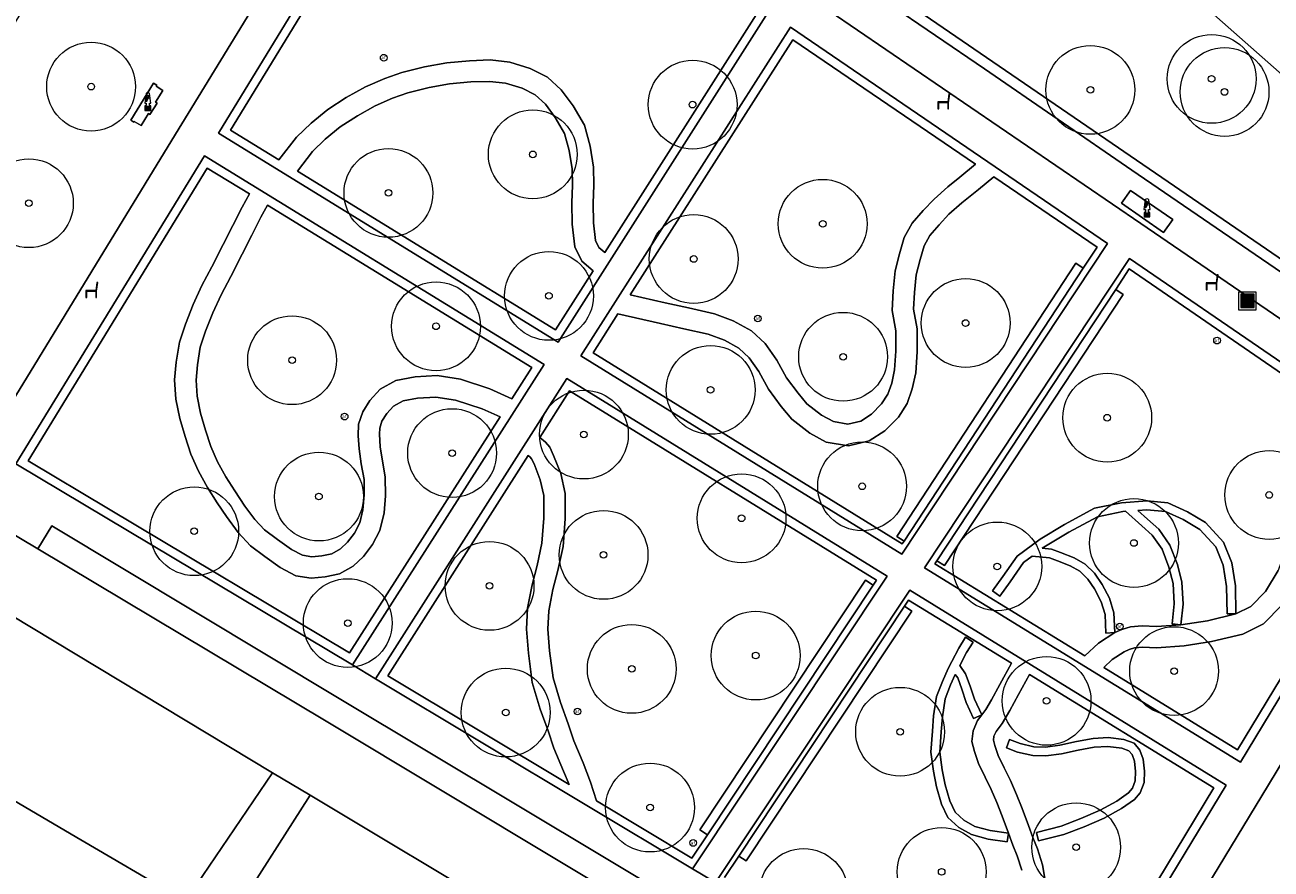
# Model space of a CAD drawing. Header units: metres. Extents: x 187482 to 189800, y 333582 to 335019.
# Tile 243 of 256: x 188946 to 189016, y 334550 to 334597. Entities that reach past the tile are written whole.
import ezdxf
from ezdxf.enums import TextEntityAlignment as Align

# ---------------------------------------------------------------- set-up
doc = ezdxf.new("R2010")
doc.units = ezdxf.units.M
doc.layers.get('0').update_dxf_attribs({"color": 252, "lineweight": 18})
for name, color, linetype, lineweight in [('B-WE-GR-BEPLANTING_CULTUUR_BOSPLANTSOEN-GV', 252, 'Continuous', 18), ('B-WE-GR-BEPLANTING_CULTUUR_HEESTERS-GV', 252, 'Continuous', 18), ('B-WE-GR-BEPLANTING_CULTUUR_ROOS-GV', 252, 'Continuous', 18), ('B-WE-GR-BEPLANTING_CULTUUR_VASTE PLANTENVAK-GV', 252, 'Continuous', 18), ('B-WE-GR-BOOM-S', 252, 'Continuous', 18), ('B-WE-GR-HAAG-G', 252, 'GR-HAAG1-SO', 18), ('B-WE-GW-TALUD_KRUIN-G', 252, 'Continuous', 18), ('B-WE-IE-HERDENKINGSMONUMENT-S', 252, 'Continuous', 18), ('B-WE-IE-MEUBILAIR-S', 252, 'Continuous', 18), ('B-WE-IE-MEUBILAIR_WEGMEUBILAIR-S', 252, 'Continuous', 18), ('B-WE-IE-MEUBILAIR_WEGMEUBILAIR_AFVALBAK-S', 252, 'Continuous', 18), ('B-WE-IE-TERREINAFSCHEIDING_KUNSTMATIG_HEKWERK-G', 252, 'IE-TERREINAFSCHEIDING_KUNSTMATIG-SO', 18), ('B-WE-IE-TERREINAFSCHEIDING_KUNSTMATIG_MUUR-G', 252, 'IE-TERREINAFSCHEIDING_KUNSTMATIG-SO', 18), ('B-WE-IE-TERREINAFSCHEIDING_KUNSTMATIG_MUUR-GV', 252, 'Continuous', 18), ('B-WE-OG-TERREIN_BEGROEID-GV', 252, 'Continuous', 18), ('B-WE-OG-TERREIN_OEVER-GV', 252, 'Continuous', 18), ('B-WE-OG-WEG-GV', 252, 'Continuous', 18), ('B-WE-VH-GESLOTENVERHARDING_ASFALT-GV', 252, 'Continuous', 18), ('B-WE-VH-HALFVERHARDING_GRAVEL-GV', 252, 'Continuous', 18), ('B-WE-VH-OPENVERHARDING_BETONELEMENT-GV', 252, 'Continuous', 18), ('B-WE-VH-OPENVERHARDING_SIERBESTRATING-GV', 252, 'Continuous', 18), ('B-WE-VH-OPENVERHARDING_STRAATBAKSTEEN-GV', 252, 'Continuous', 18)]:
    doc.layers.add(name, color=color, linetype=linetype, lineweight=lineweight)
doc.styles.add('NLCS-ISO', font='NLCS-ISO.ttf')
doc.linetypes.add('GR-HAAG1-SO', pattern='A,6,[176,NLCS.SHX,S=0.125,R=0,X=0,Y=0],-2', length=8)
doc.linetypes.add('IE-TERREINAFSCHEIDING_KUNSTMATIG-SO', pattern='A,4,[82,NLCS.SHX,S=0.75,R=90,X=0,Y=0],4,-2', length=10)

# ---------------------------------------------------------------- blocks, each defined once
blk = doc.blocks.new('SIE-WEG_AFVALBAK-SO')
h = blk.add_hatch(color=256)
h.dxf.hatch_style = 1
h.paths.add_polyline_path([(-1.5, -1.5), (1.5, -1.5), (1.5, 1.5), (-1.5, 1.5)])
for points in [[(-2, -2), (2, -2), (2, 2), (-2, 2)], [(-1.5, -1.5), (1.5, -1.5), (1.5, 1.5), (-1.5, 1.5)]]:
    blk.add_lwpolyline(points, close=True)
blk = doc.blocks.new('SIE-MEUBILAIR_PAAL_AFSLUITPAAL-SO')
blk.add_circle((0, 0), 0.75)
at = {"style": 'NLCS-ISO'}
blk.add_text('af', height=0.75, dxfattribs=at).set_placement((0, 0.05), align=Align.MIDDLE_CENTER)
blk = doc.blocks.new('SIE-WEG_ZITBANK-SO')
at = {"color": 0, "linetype": 'ByBlock', "lineweight": 18}
blk.add_lwpolyline([(-0.91, -1.63), (-0.91, -0.2), (1.09, -0.2), (1.09, -1.63), (1.29, -1.63), (1.29, -0.21), (1.54, 1.78), (1.33, 1.78), (1.11, 0), (-1.11, 0), (-1.11, -1.63)], close=True, dxfattribs=at)
blk = doc.blocks.new('SIE-HERDENKINGSMONUMENT-SO')
for p, q in [((-0.34, -0.46), (0.33, -0.46)), ((-0.34, -0.58), (0.22, -0.58)), ((-0.34, -0.72), (0.31, -0.72)), ((-0.34, -0.84), (0.37, -0.84))]:
    blk.add_line(p, q)
for points in [[(0.39, 2.65, 0.261282), (0, 2.87, 0.261282), (-0.39, 2.65), (-0.7, 0.44), (-0.35, 0.44), (-0.35, -0.03), (-0.67, -0.18), (-0.67, -1.18), (0, -1.18), (0.67, -1.18), (0.67, -0.18), (0.35, -0.03), (0.35, 0.44), (0.7, 0.44)], [(0, 2.22), (-0.12, 2.13, 0.506874), (-0.13, 1.78, -0.088901), (-0.09, 1.75, -0.290904), (-0.09, 1.72, -0.160204), (-0.13, 1.68, -0.186725), (-0.18, 1.68, -0.307903), (-0.27, 1.82, -0.219717), (-0.25, 2.07, -0.115145), (-0.16, 2.17), (-0.18, 2.13), (-0.1, 2.18)], [(-0.09, 2.02), (-0.09, 2.03), (-0.09, 2.06), (-0.03, 2.1), (0.07, 2.16, -0.401268), (0.31, 2.11, -0.30754), (0.31, 2.08, -0.52959), (0.29, 2.08, 0.196508), (0.14, 2.14, 0.143294), (0.02, 2.11, 0.110337), (-0.05, 2.04, -0.092857), (-0.07, 2.02, -0.32743)], [(0.39, 2.06), (0.34, 2.06), (0.31, 2.05, 0.295857), (0.19, 1.88, -0.100217), (0.18, 1.86, 0.04658), (0.15, 1.78, -0.148312), (0.12, 1.73, -0.029319), (0.04, 1.67, 0.67171), (0.05, 1.63, 0.108339), (0.07, 1.63, 0.085642), (0.08, 1.63, 0.19392), (0.18, 1.77, -0.085966), (0.21, 1.86, 0.050198), (0.24, 1.91, -0.197871), (0.34, 2.02, 0.127107)]]:
    blk.add_lwpolyline(points, format="xyb", close=True)
for points in [[(-0.35, 1.04), (-0.26, 1.28), (-0.21, 1.41), (-0.2, 1.42), (-0.25, 1.43), (-0.31, 1.43), (-0.35, 1.46), (-0.35, 1.49), (-0.23, 1.57), (-0.18, 1.57), (-0.16, 1.56), (-0.13, 1.57), (-0.09, 1.57), (-0.07, 1.57), (-0.05, 1.57), (0.02, 1.58), (0.06, 1.56), (0.08, 1.56), (0.13, 1.55), (0.13, 1.52), (0.08, 1.47), (0.02, 1.45), (-0.06, 1.3), (-0.15, 1.15), (-0.19, 1.11), (-0.22, 1.05), (-0.26, 0.91), (-0.29, 0.86), (-0.32, 0.82), (-0.35, 0.8), (-0.37, 0.8), (-0.41, 0.85), (-0.39, 0.92), (-0.37, 0.98)], [(-0.44, -0.33), (-0.44, -0.95), (0, -0.95), (0.44, -0.95), (0.44, -0.33)]]:
    blk.add_lwpolyline(points, close=True)
blk.add_circle((0.15, 2.1), 0.0212)
blk = doc.blocks.new('SGR-BOOM_GBKN-SO')
at = {"color": 0, "linetype": 'ByBlock', "lineweight": 18}
for radius in [2, 0.15]:
    blk.add_circle((0, 0), radius, dxfattribs=at)

msp = doc.modelspace()

# ---------------------------------------------------------------- linework, layer by layer
at = {"layer": 'B-WE-GR-BEPLANTING_CULTUUR_BOSPLANTSOEN-GV', "flags": 128}
for points in [[(188971.619, 334624.667), (188982.051, 334612.57), (188992.483, 334600.473), (189009.74, 334588.647), (189026.997, 334576.821), (189034.457, 334571.267), (189035.379, 334572.506), (189039.076, 334572.644), (189040.59, 334575.116), (189040.278, 334577.474), (189025.876, 334592.315), (189023.488, 334594.776), (189006.346, 334611.875), (188978.139, 334631.022), (188976.402, 334632.201), (188970.962, 334634.391)], [(188975.155, 334627.361), (188986.24, 334618.422), (188991.895, 334611.604), (189012.186, 334598.25), (189028.609, 334583.758), (189035.736, 334575.504), (189038.188, 334577.844), (189004.868, 334610.687), (188980.605, 334627.469), (188971.717, 334632.419)], [(188971.717, 334632.419), (188980.605, 334627.469), (189004.868, 334610.687), (189038.188, 334577.844), (189035.736, 334575.504), (189028.609, 334583.758), (189012.186, 334598.25), (188991.895, 334611.604), (188986.24, 334618.422), (188975.155, 334627.361)]]:
    msp.add_lwpolyline(points, dxfattribs=at)
at = {"layer": 'B-WE-GR-BEPLANTING_CULTUUR_HEESTERS-GV', "flags": 128}
for points in [[(189008.379, 334569.904), (189008.897, 334569.942), (189009.934, 334569.837), (189010.94, 334569.387), (189011.874, 334568.828), (189012.771, 334567.845), (189013.197, 334566.815), (189013.381, 334565.62), (189013.406, 334564.076), (189013.906, 334564.084), (189013.88, 334565.662), (189013.682, 334566.95), (189013.2, 334568.117), (189012.194, 334569.219), (189011.171, 334569.831), (189010.065, 334570.326), (189008.904, 334570.444), (189007.463, 334570.337), (189005.943, 334570.021), (189004.253, 334569.109), (189002.885, 334568.288), (189001.586, 334567.324), (189000.789, 334566.176), (189000.206, 334565.373), (189000.611, 334565.079), (189001.197, 334565.887), (189001.95, 334566.971), (189002.427, 334567.325), (189003.411, 334567.232), (189003.852, 334567.07), (189004.576, 334566.781), (189005.109, 334566.475), (189005.564, 334566.037), (189005.94, 334565.478), (189006.314, 334564.762), (189006.54, 334564.043), (189006.581, 334562.999), (189007.081, 334563.019), (189007.037, 334564.129), (189006.778, 334564.954), (189006.37, 334565.734), (189005.949, 334566.36), (189005.411, 334566.878), (189004.794, 334567.232), (189004.031, 334567.537), (189003.523, 334567.724), (189002.999, 334567.773), (189004.501, 334568.674), (189006.116, 334569.546), (189007.533, 334569.841), (189007.683, 334569.852), (189008.6, 334569.039), (189009.192, 334568.506), (189009.748, 334567.713), (189010.133, 334566.707), (189010.37, 334565.783), (189010.433, 334564.637), (189010.309, 334563.513), (189010.806, 334563.458), (189010.935, 334564.623), (189010.867, 334565.86), (189010.61, 334566.859), (189010.193, 334567.949), (189009.569, 334568.839), (189008.933, 334569.412)], [(188997.313, 334557.437), (188997.38, 334558.281), (188997.54, 334559.29), (188997.837, 334560.083), (188998.103, 334560.661), (188998.238, 334560.469), (188998.47, 334559.843), (188998.715, 334559.095), (188999.137, 334558.187), (188999.59, 334558.396), (188999.181, 334559.278), (188998.942, 334560.008), (188998.685, 334560.704), (188998.361, 334561.161), (188998.736, 334561.899), (188999.108, 334562.493), (188998.683, 334562.756), (188998.3, 334562.144), (188997.917, 334561.392), (188997.706, 334560.994), (188997.375, 334560.275), (188997.054, 334559.418), (188996.883, 334558.34), (188996.814, 334557.474), (188996.732, 334556.282), (188996.867, 334555.212), (188997.044, 334554.328), (188997.325, 334553.37), (188997.687, 334552.607), (188998.296, 334552.048), (188999.022, 334551.645), (188999.961, 334551.39), (189001.028, 334551.241), (189001.097, 334551.736), (189000.062, 334551.881), (188999.211, 334552.112), (188998.59, 334552.456), (188998.097, 334552.909), (188997.794, 334553.549), (188997.53, 334554.448), (188997.361, 334555.293), (188997.234, 334556.296)], [(189008.692, 334555.894), (189008.5, 334556.41), (189008.18, 334556.799), (189007.594, 334556.997), (189006.712, 334557.118), (189005.863, 334557.067), (189004.922, 334556.885), (189003.996, 334556.683), (189003.186, 334556.578), (189002.526, 334556.599), (189001.755, 334556.775), (189001.163, 334557.006), (189000.981, 334556.54), (189001.608, 334556.295), (189002.462, 334556.101), (189003.211, 334556.077), (189004.082, 334556.19), (189005.023, 334556.395), (189005.926, 334556.57), (189006.693, 334556.616), (189007.484, 334556.507), (189007.88, 334556.369), (189008.058, 334556.164), (189008.2, 334555.782), (189008.254, 334555.205), (189008.234, 334554.677), (189008.082, 334554.255), (189007.855, 334553.995), (189007.202, 334553.539), (189006.266, 334553.017), (189005.175, 334552.551), (189004.062, 334552.127), (189002.669, 334551.773), (189002.792, 334551.288), (189004.213, 334551.65), (189005.362, 334552.087), (189006.487, 334552.568), (189007.467, 334553.115), (189008.192, 334553.62), (189008.52, 334553.997), (189008.731, 334554.58), (189008.755, 334555.219)]]:
    msp.add_lwpolyline(points, close=True, dxfattribs=at)
at = {"layer": 'B-WE-GR-BEPLANTING_CULTUUR_ROOS-GV', "flags": 128}
msp.add_lwpolyline([(189021.184, 334563.446), (189015.367, 334553.832), (189003.191, 334533.746)], dxfattribs=at)
at = {"layer": 'B-WE-GR-BEPLANTING_CULTUUR_VASTE PLANTENVAK-GV', "flags": 128}
for points in [[(188999.756, 334594.776), (188991.47, 334600.425), (188991.427, 334600.367), (188991.236, 334600.459), (188990.329, 334599.109), (188988.753, 334600.16), (188989.658, 334601.48), (188989.315, 334601.75), (188989.374, 334601.867), (188984.06, 334605.515), (188971.432, 334614.314), (188971.401, 334614.284), (188970.937, 334614.607), (188969.68, 334612.571), (188989.398, 334599.142), (189008.556, 334586.062), (189027.576, 334573.055), (189028.855, 334574.939), (189025.404, 334577.4), (189016.482, 334583.307), (189008.054, 334589.061)], [(189007.964, 334587.921), (189010.356, 334586.279), (189009.835, 334585.544), (189007.455, 334587.202)]]:
    msp.add_lwpolyline(points, close=True, dxfattribs=at)
at = {"layer": 'B-WE-GR-HAAG-G', "ltscale": 0.2, "flags": 128}
for points in [[(188994.804, 334568.443), (189004.889, 334583.822)], [(189004.889, 334583.822), (189005.307, 334583.548)], [(189007.557, 334582.066), (189007.139, 334582.341)], [(188997.496, 334566.799), (189007.557, 334582.066)], [(189005.943, 334570.021), (189007.463, 334570.337)], [(189007.463, 334570.337), (189008.904, 334570.444)], [(189008.904, 334570.444), (189010.065, 334570.326)], [(189010.065, 334570.326), (189011.171, 334569.831)], [(189004.253, 334569.109), (189005.943, 334570.021)], [(189007.533, 334569.841), (189006.116, 334569.546)], [(189007.683, 334569.852), (189007.533, 334569.841)], [(189008.6, 334569.039), (189007.683, 334569.852)], [(189008.377, 334569.905), (189008.379, 334569.904)], [(189008.897, 334569.942), (189008.379, 334569.904)], [(189008.379, 334569.904), (189008.933, 334569.412)], [(189009.934, 334569.837), (189008.897, 334569.942)], [(189010.94, 334569.387), (189009.934, 334569.837)], [(189011.171, 334569.831), (189012.194, 334569.219)], [(189002.885, 334568.288), (189004.253, 334569.109)], [(189006.116, 334569.546), (189004.501, 334568.674)], [(189009.192, 334568.506), (189008.6, 334569.039)], [(189008.933, 334569.412), (189009.569, 334568.839)], [(189011.874, 334568.828), (189010.94, 334569.387)], [(189012.194, 334569.219), (189013.2, 334568.117)], [(188995.229, 334568.18), (188994.804, 334568.443)], [(189001.586, 334567.324), (189002.885, 334568.288)], [(189004.501, 334568.674), (189002.999, 334567.773)], [(189009.748, 334567.713), (189009.192, 334568.506)], [(189009.569, 334568.839), (189010.193, 334567.949)], [(189012.771, 334567.845), (189011.874, 334568.828)], [(189002.999, 334567.773), (189003.523, 334567.724)], [(189003.523, 334567.724), (189004.031, 334567.537)], [(189004.031, 334567.537), (189004.794, 334567.232)], [(189010.133, 334566.707), (189009.748, 334567.713)], [(189010.193, 334567.949), (189010.61, 334566.859)], [(189013.197, 334566.815), (189012.771, 334567.845)], [(189013.2, 334568.117), (189013.682, 334566.95)], [(188997.07, 334567.061), (188997.496, 334566.799)], [(189000.789, 334566.176), (189001.586, 334567.324)], [(189001.95, 334566.971), (189001.197, 334565.887)], [(189002.427, 334567.325), (189001.95, 334566.971)], [(189003.411, 334567.232), (189002.427, 334567.325)], [(189003.852, 334567.07), (189003.411, 334567.232)], [(189004.576, 334566.781), (189003.852, 334567.07)], [(189004.794, 334567.232), (189005.411, 334566.878)], [(189005.411, 334566.878), (189005.949, 334566.36)], [(189010.61, 334566.859), (189010.867, 334565.86)], [(189013.381, 334565.62), (189013.197, 334566.815)], [(189013.682, 334566.95), (189013.88, 334565.662)], [(189000.206, 334565.373), (189000.789, 334566.176)], [(189005.109, 334566.475), (189004.576, 334566.781)], [(189005.564, 334566.037), (189005.109, 334566.475)], [(189005.949, 334566.36), (189006.37, 334565.734)], [(189010.37, 334565.783), (189010.133, 334566.707)], [(188983.726, 334551.913), (188993.056, 334565.974)], [(188993.056, 334565.974), (188993.473, 334565.698)], [(189001.197, 334565.887), (189000.611, 334565.079)], [(189005.94, 334565.478), (189005.564, 334566.037)], [(189006.314, 334564.762), (189005.94, 334565.478)], [(189006.37, 334565.734), (189006.778, 334564.954)], [(189010.433, 334564.637), (189010.37, 334565.783)], [(189010.867, 334565.86), (189010.935, 334564.623)], [(189013.406, 334564.076), (189013.381, 334565.62)], [(189013.88, 334565.662), (189013.906, 334564.084)], [(189000.611, 334565.079), (189000.206, 334565.373)], [(189006.54, 334564.043), (189006.314, 334564.762)], [(189006.778, 334564.954), (189007.037, 334564.129)], [(188995.658, 334564.231), (188986.324, 334550.163)], [(188995.241, 334564.507), (188995.658, 334564.231)], [(189006.581, 334562.999), (189006.54, 334564.043)], [(189007.037, 334564.129), (189007.081, 334563.019)], [(189010.309, 334563.513), (189010.433, 334564.637)], [(189010.935, 334564.623), (189010.806, 334563.458)], [(189013.906, 334564.084), (189013.406, 334564.076)], [(189010.806, 334563.458), (189010.309, 334563.513)], [(188998.3, 334562.144), (188998.683, 334562.756)], [(188998.683, 334562.756), (188999.108, 334562.493)], [(189007.081, 334563.019), (189006.581, 334562.999)], [(188997.917, 334561.392), (188998.3, 334562.144)], [(188998.736, 334561.899), (188998.361, 334561.161)], [(188999.108, 334562.493), (188998.736, 334561.899)], [(188997.706, 334560.994), (188997.917, 334561.392)], [(188997.375, 334560.275), (188997.706, 334560.994)], [(188998.103, 334560.661), (188997.837, 334560.083)], [(188998.238, 334560.469), (188998.103, 334560.661)], [(188998.361, 334561.161), (188998.685, 334560.704)], [(188998.685, 334560.704), (188998.942, 334560.008)], [(188997.054, 334559.418), (188997.375, 334560.275)], [(188997.837, 334560.083), (188997.54, 334559.29)], [(188998.47, 334559.843), (188998.238, 334560.469)], [(188998.715, 334559.095), (188998.47, 334559.843)], [(188998.942, 334560.008), (188999.181, 334559.278)], [(188996.883, 334558.34), (188997.054, 334559.418)], [(188997.54, 334559.29), (188997.38, 334558.281)], [(188999.137, 334558.187), (188998.715, 334559.095)], [(188999.181, 334559.278), (188999.59, 334558.396)], [(188999.59, 334558.396), (188999.137, 334558.187)], [(188996.814, 334557.474), (188996.883, 334558.34)], [(188997.38, 334558.281), (188997.313, 334557.437)], [(188996.732, 334556.282), (188996.814, 334557.474)], [(188997.313, 334557.437), (188997.234, 334556.296)], [(189001.163, 334557.006), (189000.981, 334556.54)], [(189001.755, 334556.775), (189001.163, 334557.006)], [(189005.863, 334557.067), (189004.922, 334556.885)], [(189006.712, 334557.118), (189005.863, 334557.067)], [(189007.594, 334556.997), (189006.712, 334557.118)], [(189008.18, 334556.799), (189007.594, 334556.997)], [(188996.867, 334555.212), (188996.732, 334556.282)], [(188997.234, 334556.296), (188997.361, 334555.293)], [(189000.981, 334556.54), (189001.608, 334556.295)], [(189001.608, 334556.295), (189002.462, 334556.101)], [(189002.526, 334556.599), (189001.755, 334556.775)], [(189003.186, 334556.578), (189002.526, 334556.599)], [(189003.996, 334556.683), (189003.186, 334556.578)], [(189004.922, 334556.885), (189003.996, 334556.683)], [(189004.082, 334556.19), (189005.023, 334556.395)], [(189005.023, 334556.395), (189005.926, 334556.57)], [(189005.926, 334556.57), (189006.693, 334556.616)], [(189006.693, 334556.616), (189007.484, 334556.507)], [(189007.484, 334556.507), (189007.88, 334556.369)], [(189007.88, 334556.369), (189008.058, 334556.164)], [(189008.5, 334556.41), (189008.18, 334556.799)], [(189008.692, 334555.894), (189008.5, 334556.41)], [(189002.462, 334556.101), (189003.211, 334556.077)], [(189003.211, 334556.077), (189004.082, 334556.19)], [(189008.058, 334556.164), (189008.2, 334555.782)], [(189008.2, 334555.782), (189008.254, 334555.205)], [(189008.755, 334555.219), (189008.692, 334555.894)], [(188997.044, 334554.328), (188996.867, 334555.212)], [(188997.361, 334555.293), (188997.53, 334554.448)], [(189008.254, 334555.205), (189008.234, 334554.677)], [(189008.731, 334554.58), (189008.755, 334555.219)], [(188997.325, 334553.37), (188997.044, 334554.328)], [(188997.53, 334554.448), (188997.794, 334553.549)], [(189008.082, 334554.255), (189007.855, 334553.995)], [(189008.234, 334554.677), (189008.082, 334554.255)], [(189008.52, 334553.997), (189008.731, 334554.58)], [(188997.794, 334553.549), (188998.097, 334552.909)], [(189007.202, 334553.539), (189006.266, 334553.017)], [(189007.855, 334553.995), (189007.202, 334553.539)], [(189007.467, 334553.115), (189008.192, 334553.62)], [(189008.192, 334553.62), (189008.52, 334553.997)], [(188997.687, 334552.607), (188997.325, 334553.37)], [(188998.097, 334552.909), (188998.59, 334552.456)], [(189006.266, 334553.017), (189005.175, 334552.551)], [(189006.487, 334552.568), (189007.467, 334553.115)], [(188998.296, 334552.048), (188997.687, 334552.607)], [(188998.59, 334552.456), (188999.211, 334552.112)], [(188999.211, 334552.112), (189000.062, 334551.881)], [(189004.062, 334552.127), (189002.669, 334551.773)], [(189005.175, 334552.551), (189004.062, 334552.127)], [(189004.213, 334551.65), (189005.362, 334552.087)], [(189005.362, 334552.087), (189006.487, 334552.568)], [(188984.143, 334551.637), (188983.726, 334551.913)], [(188999.022, 334551.645), (188998.296, 334552.048)], [(188999.961, 334551.39), (188999.022, 334551.645)], [(189001.028, 334551.241), (188999.961, 334551.39)], [(189000.062, 334551.881), (189001.097, 334551.736)], [(189001.097, 334551.736), (189001.028, 334551.241)], [(189002.669, 334551.773), (189002.792, 334551.288)], [(189002.792, 334551.288), (189004.213, 334551.65)], [(188986.324, 334550.163), (188985.907, 334550.439)]]:
    msp.add_lwpolyline(points, dxfattribs=at)
at = {"layer": 'B-WE-GW-TALUD_KRUIN-G', "flags": 128}
msp.add_lwpolyline([(188971.619, 334624.667), (188982.051, 334612.57), (188992.483, 334600.473), (189009.74, 334588.647), (189026.997, 334576.821), (189034.457, 334571.267), (189035.379, 334572.506), (189039.076, 334572.644), (189040.59, 334575.116), (189040.278, 334577.474), (189025.876, 334592.315), (189023.488, 334594.776), (189006.346, 334611.875), (188978.139, 334631.022), (188976.402, 334632.201), (188970.962, 334634.391)], dxfattribs=at)
at = {"layer": 'B-WE-IE-TERREINAFSCHEIDING_KUNSTMATIG_HEKWERK-G', "ltscale": 0.2, "flags": 128}
for points in [[(188995.229, 334568.18), (189005.307, 334583.548)], [(188997.07, 334567.061), (189007.139, 334582.341)], [(188993.473, 334565.698), (188984.143, 334551.637)], [(188995.241, 334564.507), (188985.907, 334550.439)]]:
    msp.add_lwpolyline(points, dxfattribs=at)
at = {"layer": 'B-WE-IE-TERREINAFSCHEIDING_KUNSTMATIG_MUUR-G', "ltscale": 0.2, "flags": 128}
for points in [[(188960.058, 334622.694), (188969.021, 334616.552), (188989.858, 334602.272), (188992.483, 334600.473), (189009.74, 334588.647), (189026.997, 334576.821), (189034.457, 334571.267), (189037.235, 334569.199)], [(188991.47, 334600.425), (188999.756, 334594.776)], [(188999.756, 334594.776), (189008.054, 334589.061)], [(188952.959, 334593.963), (188951.67, 334591.879)], [(188953.138, 334593.852), (188952.959, 334593.963)], [(188953.065, 334592.898), (188953.47, 334593.553)], [(188953.096, 334593.784), (188953.138, 334593.852)], [(188953.47, 334593.553), (188953.096, 334593.784)], [(188952.755, 334592.207), (188953.15, 334592.845)], [(188953.15, 334592.845), (188953.065, 334592.898)], [(188952.249, 334591.58), (188952.67, 334592.26)], [(188952.67, 334592.26), (188952.755, 334592.207)], [(188951.67, 334591.879), (188951.848, 334591.769)], [(188951.848, 334591.769), (188951.873, 334591.809)], [(188951.873, 334591.809), (188952.249, 334591.58)], [(189008.054, 334589.061), (189016.482, 334583.307)]]:
    msp.add_lwpolyline(points, dxfattribs=at)
at = {"layer": 'B-WE-IE-TERREINAFSCHEIDING_KUNSTMATIG_MUUR-GV', "flags": 128}
for points in [[(188991.47, 334600.425), (188999.756, 334594.776), (189008.054, 334589.061), (189016.482, 334583.307)], [(189009.74, 334588.647), (188992.483, 334600.473)], [(189010.28, 334528.616), (189010.339, 334528.706), (189010.423, 334528.651), (189017.448, 334539.366), (189031.58, 334560.922), (189037.235, 334569.199), (189034.457, 334571.267), (189026.997, 334576.821), (189009.74, 334588.647)]]:
    msp.add_lwpolyline(points, dxfattribs=at)
msp.add_lwpolyline([(188953.47, 334593.553), (188953.096, 334593.784), (188953.138, 334593.852), (188952.959, 334593.963), (188951.67, 334591.879), (188951.848, 334591.769), (188951.873, 334591.809), (188952.249, 334591.58), (188952.67, 334592.26), (188952.755, 334592.207), (188953.15, 334592.845), (188953.065, 334592.898)], close=True, dxfattribs=at)
at = {"layer": 'B-WE-OG-TERREIN_BEGROEID-GV', "flags": 128}
for points in [[(188969.267, 334615.719), (188968.78, 334616.023), (188968.834, 334616.127), (188960.163, 334622.165), (188957.368, 334617.558), (188953.222, 334610.715), (188947.851, 334601.836), (188942.725, 334593.419), (188937.556, 334584.963), (188932.314, 334576.308), (188941.698, 334570.601), (188943.459, 334573.537), (188953.979, 334590.761)], [(188998.359, 334588.675), (188999.233, 334589.405), (188988.959, 334596.408), (188979.799, 334582.05), (188981.758, 334581.598), (188983.082, 334581.306), (188984.537, 334580.976), (188985.603, 334580.582), (188986.627, 334580.011), (188987.405, 334579.296), (188988.06, 334578.365), (188988.603, 334577.374), (188989.248, 334576.499), (188989.734, 334575.904), (188990.567, 334575.271), (188991.237, 334574.905), (188992.054, 334574.767), (188992.776, 334574.938), (188993.381, 334575.324), (188993.954, 334575.899), (188994.307, 334576.458), (188994.526, 334577.075), (188994.686, 334577.813), (188994.756, 334578.867), (188994.753, 334580.019), (188994.554, 334581.166), (188994.601, 334582.272), (188994.722, 334583.386), (188994.957, 334584.351), (188995.233, 334585.278), (188995.683, 334586.084), (188996.296, 334586.791), (188996.908, 334587.439), (188997.688, 334588.131)], [(188952.959, 334593.963), (188953.138, 334593.852), (188953.096, 334593.784), (188953.47, 334593.553), (188953.065, 334592.898), (188953.15, 334592.845), (188952.755, 334592.207), (188952.67, 334592.26), (188952.249, 334591.58), (188951.873, 334591.809), (188951.848, 334591.769), (188951.67, 334591.879)], [(188976.523, 334589.131), (188976.366, 334590.171), (188976.103, 334591.124), (188975.58, 334592.02), (188975.021, 334592.779), (188974.449, 334593.297), (188973.711, 334593.675), (188972.776, 334593.957), (188971.868, 334594.065), (188970.818, 334594.029), (188969.63, 334593.925), (188968.472, 334593.71), (188967.28, 334593.414), (188966.414, 334593.115), (188965.432, 334592.687), (188964.433, 334592.127), (188963.472, 334591.499), (188962.626, 334590.814), (188961.909, 334590.12), (188961.056, 334589.003), (188975.586, 334580.063), (188977.707, 334583.393), (188977.072, 334583.945), (188976.671, 334584.751), (188976.527, 334586.018), (188976.514, 334587.218), (188976.547, 334588.214)], [(188955.064, 334573.077), (188954.742, 334574.068), (188954.443, 334575.079), (188954.218, 334576.176), (188954.144, 334577.25), (188954.235, 334578.251), (188954.418, 334579.38), (188954.762, 334580.4), (188955.191, 334581.505), (188955.683, 334582.566), (188956.233, 334583.625), (188956.869, 334584.876), (188957.423, 334585.949), (188957.944, 334586.972), (188958.356, 334587.723), (188955.984, 334589.18), (188945.889, 334572.702), (188963.997, 334561.877), (188972.477, 334575.167), (188971.467, 334575.621), (188969.955, 334576.114), (188968.858, 334576.286), (188967.824, 334576.23), (188967.008, 334576.075), (188966.463, 334575.77), (188966.089, 334575.365), (188965.811, 334574.922), (188965.698, 334574.543), (188965.673, 334574.202), (188965.725, 334573.484), (188965.847, 334572.683), (188966.006, 334571.792), (188966.011, 334570.73), (188965.938, 334569.758), (188965.7, 334568.767), (188965.279, 334567.98), (188964.778, 334567.31), (188964.205, 334566.761), (188963.418, 334566.329), (188962.621, 334566.154), (188961.835, 334566.08), (188960.967, 334566.225), (188960.087, 334566.68), (188959.228, 334567.301), (188958.408, 334567.911), (188957.715, 334568.65), (188957.056, 334569.558), (188956.538, 334570.325), (188955.986, 334571.187), (188955.479, 334572.111)], [(189004.889, 334583.822), (189005.307, 334583.548), (189006.085, 334584.734), (189000.274, 334588.695), (188999.407, 334587.979), (188998.464, 334587.216), (188997.744, 334586.577), (188997.186, 334585.986), (188996.671, 334585.391), (188996.345, 334584.809), (188996.116, 334584.038), (188995.907, 334583.178), (188995.798, 334582.182), (188995.758, 334581.244), (188995.953, 334580.124), (188995.956, 334578.829), (188995.877, 334577.645), (188995.683, 334576.746), (188995.393, 334575.93), (188994.898, 334575.146), (188994.138, 334574.383), (188993.25, 334573.817), (188992.094, 334573.543), (188990.839, 334573.755), (188989.913, 334574.261), (188988.895, 334575.035), (188988.3, 334575.763), (188987.589, 334576.727), (188987.04, 334577.729), (188986.498, 334578.5), (188985.919, 334579.032), (188985.1, 334579.489), (188984.195, 334579.823), (188982.82, 334580.135), (188981.494, 334580.427), (188979.106, 334580.965), (188977.708, 334578.773), (188995.119, 334568.013), (188995.229, 334568.18), (188994.804, 334568.443)], [(188965.711, 334576.724), (188966.592, 334577.217), (188967.679, 334577.424), (188968.919, 334577.491), (188970.236, 334577.285), (188971.9, 334576.742), (188973.129, 334576.189), (188974.255, 334577.953), (188959.379, 334587.094), (188959.005, 334586.411), (188958.491, 334585.401), (188957.937, 334584.329), (188957.3, 334583.077), (188956.76, 334582.037), (188956.296, 334581.035), (188955.89, 334579.991), (188955.587, 334579.09), (188955.426, 334578.1), (188955.348, 334577.237), (188955.41, 334576.339), (188955.608, 334575.37), (188955.888, 334574.424), (188956.188, 334573.5), (188956.559, 334572.638), (188957.018, 334571.8), (188957.527, 334571.005), (188958.1, 334570.147), (188958.657, 334569.4), (188959.21, 334568.81), (188959.938, 334568.269), (188960.718, 334567.705), (188961.351, 334567.378), (188961.878, 334567.289), (188962.435, 334567.342), (188962.992, 334567.464), (188963.489, 334567.737), (188963.876, 334568.108), (188964.264, 334568.626), (188964.569, 334569.197), (188964.749, 334569.944), (188964.811, 334570.772), (188964.807, 334571.653), (188964.653, 334572.523), (188964.528, 334573.375), (188964.474, 334574.107), (188964.494, 334574.754), (188964.732, 334575.461), (188965.132, 334576.097)], [(189005.307, 334583.548), (189004.889, 334583.822), (188994.804, 334568.443), (188995.229, 334568.18)], [(188997.07, 334567.061), (188997.496, 334566.799), (189007.557, 334582.066), (189007.139, 334582.341)], [(188993.056, 334565.974), (188993.473, 334565.698), (188993.659, 334565.979), (188976.386, 334576.644), (188974.709, 334574.014), (188975.024, 334573.749), (188975.265, 334573.457), (188975.484, 334573.002), (188975.887, 334571.973), (188976.131, 334570.864), (188976.13, 334569.421), (188976.02, 334567.879), (188975.72, 334566.513), (188975.445, 334565.456), (188975.215, 334564.256), (188975.164, 334563.224), (188975.258, 334561.989), (188975.46, 334560.468), (188975.869, 334559.087), (188976.311, 334557.892), (188976.629, 334556.926), (188977.143, 334555.694), (188977.561, 334554.604), (188977.902, 334553.545), (188983.275, 334550.329), (188984.143, 334551.637), (188983.726, 334551.913)], [(189023.793, 334572.599), (189018.12, 334576.489), (189018.263, 334574.995), (189018.443, 334573.174), (189018.494, 334571.648), (189018.487, 334570.28), (189018.266, 334568.813), (189017.879, 334567.46), (189017.378, 334565.997), (189016.517, 334564.594), (189015.461, 334563.507), (189014.286, 334562.934), (189012.537, 334562.516), (189010.997, 334562.273), (189009.435, 334562.174), (189008.649, 334562.194), (189008.193, 334562.164), (189007.901, 334562.075), (189007.618, 334561.945), (189006.945, 334561.505), (189006.468, 334561.051), (189014.003, 334556.422)], [(188974.021, 334564.399), (188974.274, 334565.721), (188974.553, 334566.793), (188974.829, 334568.051), (188974.93, 334569.464), (188974.931, 334570.734), (188974.735, 334571.623), (188974.383, 334572.523), (188974.247, 334572.806), (188974.168, 334572.901), (188974.059, 334572.993), (188966.146, 334560.582), (188976.363, 334554.466), (188976.038, 334555.227), (188975.504, 334556.507), (188975.178, 334557.496), (188974.73, 334558.708), (188974.283, 334560.217), (188974.064, 334561.864), (188973.962, 334563.208)], [(189010.133, 334566.707), (189009.748, 334567.713), (189009.192, 334568.506), (189008.6, 334569.039), (189007.683, 334569.852), (189007.533, 334569.841), (189006.116, 334569.546), (189004.501, 334568.674), (189002.999, 334567.773), (189003.523, 334567.724), (189004.031, 334567.537), (189004.794, 334567.232), (189005.411, 334566.878), (189005.949, 334566.36), (189006.37, 334565.734), (189006.778, 334564.954), (189007.037, 334564.129), (189007.081, 334563.019), (189007.474, 334563.2), (189007.977, 334563.352), (189008.625, 334563.395), (189009.439, 334563.374), (189010.806, 334563.458), (189010.309, 334563.513), (189010.433, 334564.637), (189010.37, 334565.783)], [(189013.197, 334566.815), (189012.771, 334567.845), (189011.874, 334568.828), (189010.94, 334569.387), (189009.934, 334569.837), (189008.897, 334569.942), (189008.379, 334569.904), (189008.933, 334569.412), (189009.569, 334568.839), (189010.193, 334567.949), (189010.61, 334566.859), (189010.867, 334565.86), (189010.935, 334564.623), (189010.806, 334563.458), (189012.297, 334563.692), (189013.906, 334564.084), (189013.406, 334564.076), (189013.381, 334565.62)], [(188993.473, 334565.698), (188993.056, 334565.974), (188983.726, 334551.913), (188984.143, 334551.637)], [(188995.241, 334564.507), (188985.907, 334550.439), (188986.324, 334550.163), (188995.658, 334564.231)], [(188999.417, 334555.643), (188999.179, 334556.319), (188999.04, 334556.891), (188999.103, 334557.496), (188999.358, 334558.073), (188999.59, 334558.396), (188999.137, 334558.187), (188998.715, 334559.095), (188998.47, 334559.843), (188998.238, 334560.469), (188998.103, 334560.661), (188997.837, 334560.083), (188997.54, 334559.29), (188997.38, 334558.281), (188997.313, 334557.437), (188997.234, 334556.296), (188997.361, 334555.293), (188997.53, 334554.448), (188997.794, 334553.549), (188998.097, 334552.909), (188998.59, 334552.456), (188999.211, 334552.112), (189000.062, 334551.881), (189001.097, 334551.736), (189000.749, 334552.688), (189000.451, 334553.451), (189000.128, 334554.179), (188999.784, 334554.879)], [(189004.213, 334551.65), (189002.792, 334551.288), (189002.669, 334551.773), (189004.062, 334552.127), (189005.175, 334552.551), (189006.266, 334553.017), (189007.202, 334553.539), (189007.855, 334553.995), (189008.082, 334554.255), (189008.234, 334554.677), (189008.254, 334555.205), (189008.2, 334555.782), (189008.058, 334556.164), (189007.88, 334556.369), (189007.484, 334556.507), (189006.693, 334556.616), (189005.926, 334556.57), (189005.023, 334556.395), (189004.082, 334556.19), (189003.211, 334556.077), (189002.462, 334556.101), (189001.608, 334556.295), (189000.981, 334556.54), (189001.163, 334557.006), (189001.755, 334556.775), (189002.526, 334556.599), (189003.186, 334556.578), (189003.996, 334556.683), (189004.922, 334556.885), (189005.863, 334557.067), (189006.712, 334557.118), (189007.594, 334556.997), (189008.18, 334556.799), (189008.5, 334556.41), (189008.692, 334555.894), (189008.755, 334555.219), (189008.731, 334554.58), (189008.52, 334553.997), (189008.192, 334553.62), (189007.467, 334553.115), (189006.487, 334552.568), (189005.362, 334552.087)]]:
    msp.add_lwpolyline(points, close=True, dxfattribs=at)
for points in [[(188968.791, 334610.15), (188957.293, 334591.319), (188960.014, 334589.645), (188961.01, 334590.919), (188961.829, 334591.713), (188962.764, 334592.47), (188963.811, 334593.154), (188964.898, 334593.763), (188965.978, 334594.234), (188966.939, 334594.566), (188968.218, 334594.883), (188969.468, 334595.116), (188970.745, 334595.227), (188971.918, 334595.267), (188973.022, 334595.137), (188974.162, 334594.792), (188975.137, 334594.293), (188975.916, 334593.587), (188976.584, 334592.68), (188977.218, 334591.594), (188977.542, 334590.421), (188977.721, 334589.236), (188977.747, 334588.21), (188977.714, 334587.205), (188977.726, 334586.092), (188977.839, 334585.097), (188978.036, 334584.702), (188978.364, 334584.425), (188986.891, 334597.813)], [(189016.833, 334577.372), (189007.902, 334583.498), (189007.139, 334582.341), (189007.557, 334582.066), (188997.496, 334566.799), (188997.07, 334567.061), (188996.96, 334566.894), (189005.402, 334561.707), (189006.175, 334562.428), (189007.081, 334563.019), (189006.581, 334562.999), (189006.54, 334564.043), (189006.314, 334564.762), (189005.94, 334565.478), (189005.564, 334566.037), (189005.109, 334566.475), (189004.576, 334566.781), (189003.852, 334567.07), (189003.411, 334567.232), (189002.427, 334567.325), (189001.95, 334566.971), (189001.197, 334565.887), (189000.611, 334565.079), (189000.206, 334565.373), (189000.789, 334566.176), (189001.586, 334567.324), (189002.885, 334568.288), (189004.253, 334569.109), (189005.943, 334570.021), (189007.463, 334570.337), (189008.904, 334570.444), (189010.065, 334570.326), (189011.171, 334569.831), (189012.194, 334569.219), (189013.2, 334568.117), (189013.682, 334566.95), (189013.88, 334565.662), (189013.906, 334564.084), (189014.747, 334564.494), (189015.564, 334565.335), (189016.286, 334566.511)], [(189001.844, 334549.65), (189001.596, 334550.448), (189001.352, 334551.059), (189001.097, 334551.736), (189001.028, 334551.241), (188999.961, 334551.39), (188999.022, 334551.645), (188998.296, 334552.048), (188997.687, 334552.607), (188997.325, 334553.37), (188997.044, 334554.328), (188996.867, 334555.212), (188996.732, 334556.282), (188996.814, 334557.474), (188996.883, 334558.34), (188997.054, 334559.418), (188997.375, 334560.275), (188997.706, 334560.994), (188997.917, 334561.392), (188998.3, 334562.144), (188998.683, 334562.756), (188999.108, 334562.493), (188998.736, 334561.899), (188998.361, 334561.161), (188998.685, 334560.704), (188998.942, 334560.008), (188999.181, 334559.278), (188999.59, 334558.396), (188999.815, 334558.694), (189000.138, 334559.228), (189000.603, 334560.104), (189001.265, 334561.294), (188995.473, 334564.857), (188995.241, 334564.507), (188995.658, 334564.231), (188986.324, 334550.163), (188985.907, 334550.439), (188985.11, 334549.237)], [(188944.895, 334564.018), (188937.167, 334551.211), (188936.879, 334551.37), (188936.837, 334551.298), (188938.644, 334550.282), (188941.829, 334555.486), (188948.31, 334551.68), (188954.79, 334547.874), (188957.094, 334546.521), (188965.748, 334541.441), (188974.402, 334536.36), (188983.221, 334531.178), (188992.039, 334525.997)], [(188993.999, 334513.944), (188997.18, 334509.546), (188999.272, 334512.665), (189002.018, 334516.734), (189003.416, 334518.868), (189004.675, 334520.772), (189005.619, 334522.186), (189006.724, 334523.82), (189008.051, 334525.75), (188995.803, 334533.13), (188995.962, 334533.376), (188961.779, 334553.872), (188957.624, 334547.373), (188955.375, 334548.811), (188959.659, 334555.131), (188944.895, 334564.018)], [(189003.082, 334538.441), (189012.671, 334554.274), (189002.287, 334560.665), (189001.657, 334559.529), (189001.18, 334558.632), (189000.739, 334557.913), (189000.4, 334557.462), (189000.277, 334557.184), (189000.255, 334556.973), (189000.331, 334556.661), (189000.527, 334556.103), (189000.863, 334555.404), (189001.216, 334554.687), (189001.559, 334553.912), (189001.871, 334553.113), (189002.222, 334552.153), (189002.471, 334551.493), (189002.728, 334550.849), (189003.012, 334549.936), (189003.189, 334548.954)]]:
    msp.add_lwpolyline(points, dxfattribs=at)
at = {"layer": 'B-WE-OG-TERREIN_OEVER-GV', "flags": 128}
msp.add_lwpolyline([(188992.039, 334525.997), (188983.221, 334531.178), (188974.402, 334536.36), (188965.748, 334541.441), (188957.094, 334546.521), (188954.79, 334547.874), (188948.31, 334551.68), (188941.829, 334555.486), (188938.644, 334550.282), (188935.043, 334544.395), (188939.039, 334542.066), (188943.486, 334539.475), (188947.933, 334536.884), (188950.254, 334535.532), (188962.138, 334528.547), (188974.022, 334521.562), (188981.168, 334517.458), (188988.313, 334513.355)], dxfattribs=at)
at = {"layer": 'B-WE-OG-WEG-GV', "flags": 128}
for points in [[(188987.573, 334597.953), (188968.638, 334610.859), (188956.607, 334591.154), (188975.743, 334579.379)], [(189006.675, 334584.937), (188988.815, 334597.111), (188977.013, 334578.614), (188995.089, 334567.444)], [(188998.359, 334588.675), (188997.688, 334588.131), (188996.908, 334587.439), (188996.296, 334586.791), (188995.683, 334586.084), (188995.233, 334585.278), (188994.957, 334584.351), (188994.722, 334583.386), (188994.601, 334582.272), (188994.554, 334581.166), (188994.753, 334580.019), (188994.756, 334578.867), (188994.686, 334577.813), (188994.526, 334577.075), (188994.307, 334576.458), (188993.954, 334575.899), (188993.381, 334575.324), (188992.776, 334574.938), (188992.054, 334574.767), (188991.237, 334574.905), (188990.567, 334575.271), (188989.734, 334575.904), (188989.248, 334576.499), (188988.603, 334577.374), (188988.06, 334578.365), (188987.405, 334579.296), (188986.627, 334580.011), (188985.603, 334580.582), (188984.537, 334580.976), (188983.082, 334581.306), (188981.758, 334581.598), (188979.799, 334582.05), (188988.959, 334596.408), (188999.233, 334589.405)], [(188971.868, 334594.065), (188972.776, 334593.957), (188973.711, 334593.675), (188974.449, 334593.297), (188975.021, 334592.779), (188975.58, 334592.02), (188976.103, 334591.124), (188976.366, 334590.171), (188976.523, 334589.131), (188976.547, 334588.214), (188976.514, 334587.218), (188976.527, 334586.018), (188976.671, 334584.751), (188977.072, 334583.945), (188977.707, 334583.393), (188975.586, 334580.063), (188961.056, 334589.003), (188961.909, 334590.12), (188962.626, 334590.814), (188963.472, 334591.499), (188964.433, 334592.127), (188965.432, 334592.687), (188966.414, 334593.115), (188967.28, 334593.414), (188968.472, 334593.71), (188969.63, 334593.925), (188970.818, 334594.029)], [(188974.95, 334578.113), (188955.819, 334589.868), (188945.199, 334572.532), (188964.157, 334561.199)], [(188957.056, 334569.558), (188957.715, 334568.65), (188958.408, 334567.911), (188959.228, 334567.301), (188960.087, 334566.68), (188960.967, 334566.225), (188961.835, 334566.08), (188962.621, 334566.154), (188963.418, 334566.329), (188964.205, 334566.761), (188964.778, 334567.31), (188965.279, 334567.98), (188965.7, 334568.767), (188965.938, 334569.758), (188966.011, 334570.73), (188966.006, 334571.792), (188965.847, 334572.683), (188965.725, 334573.484), (188965.673, 334574.202), (188965.698, 334574.543), (188965.811, 334574.922), (188966.089, 334575.365), (188966.463, 334575.77), (188967.008, 334576.075), (188967.824, 334576.23), (188968.858, 334576.286), (188969.955, 334576.114), (188971.467, 334575.621), (188972.477, 334575.167), (188963.997, 334561.877), (188945.889, 334572.702), (188955.984, 334589.18), (188958.356, 334587.723), (188957.944, 334586.972), (188957.423, 334585.949), (188956.869, 334584.876), (188956.233, 334583.625), (188955.683, 334582.566), (188955.191, 334581.505), (188954.762, 334580.4), (188954.418, 334579.38), (188954.235, 334578.251), (188954.144, 334577.25), (188954.218, 334576.176), (188954.443, 334575.079), (188954.742, 334574.068), (188955.064, 334573.077), (188955.479, 334572.111), (188955.986, 334571.187), (188956.538, 334570.325)], [(188994.898, 334575.146), (188995.393, 334575.93), (188995.683, 334576.746), (188995.877, 334577.645), (188995.956, 334578.829), (188995.953, 334580.124), (188995.758, 334581.244), (188995.798, 334582.182), (188995.907, 334583.178), (188996.116, 334584.038), (188996.345, 334584.809), (188996.671, 334585.391), (188997.186, 334585.986), (188997.744, 334586.577), (188998.464, 334587.216), (188999.407, 334587.979), (189000.274, 334588.695), (189006.085, 334584.734), (189005.307, 334583.548), (188995.229, 334568.18), (188995.119, 334568.013), (188977.708, 334578.773), (188979.106, 334580.965), (188981.494, 334580.427), (188982.82, 334580.135), (188984.195, 334579.823), (188985.1, 334579.489), (188985.919, 334579.032), (188986.498, 334578.5), (188987.04, 334577.729), (188987.589, 334576.727), (188988.3, 334575.763), (188988.895, 334575.035), (188989.913, 334574.261), (188990.839, 334573.755), (188992.094, 334573.543), (188993.25, 334573.817), (188994.138, 334574.383)], [(188957.527, 334571.005), (188957.018, 334571.8), (188956.559, 334572.638), (188956.188, 334573.5), (188955.888, 334574.424), (188955.608, 334575.37), (188955.41, 334576.339), (188955.348, 334577.237), (188955.426, 334578.1), (188955.587, 334579.09), (188955.89, 334579.991), (188956.296, 334581.035), (188956.76, 334582.037), (188957.3, 334583.077), (188957.937, 334584.329), (188958.491, 334585.401), (188959.005, 334586.411), (188959.379, 334587.094), (188974.255, 334577.953), (188973.129, 334576.189), (188971.9, 334576.742), (188970.236, 334577.285), (188968.919, 334577.491), (188967.679, 334577.424), (188966.592, 334577.217), (188965.711, 334576.724), (188965.132, 334576.097), (188964.732, 334575.461), (188964.494, 334574.754), (188964.474, 334574.107), (188964.528, 334573.375), (188964.653, 334572.523), (188964.807, 334571.653), (188964.811, 334570.772), (188964.749, 334569.944), (188964.569, 334569.197), (188964.264, 334568.626), (188963.876, 334568.108), (188963.489, 334567.737), (188962.992, 334567.464), (188962.435, 334567.342), (188961.878, 334567.289), (188961.351, 334567.378), (188960.718, 334567.705), (188959.938, 334568.269), (188959.21, 334568.81), (188958.657, 334569.4), (188958.1, 334570.147)], [(189024.465, 334572.744), (189007.915, 334584.095), (188996.378, 334566.665), (189014.17, 334555.732)], [(189014.747, 334564.494), (189013.906, 334564.084), (189012.297, 334563.692), (189010.806, 334563.458), (189009.439, 334563.374), (189008.625, 334563.395), (189007.977, 334563.352), (189007.474, 334563.2), (189007.081, 334563.019), (189006.175, 334562.428), (189005.402, 334561.707), (188996.96, 334566.894), (188997.07, 334567.061), (189007.139, 334582.341), (189007.902, 334583.498), (189016.833, 334577.372), (189017.069, 334574.879), (189017.245, 334573.095), (189017.294, 334571.631), (189017.287, 334570.373), (189017.091, 334569.068), (189016.734, 334567.82), (189016.286, 334566.511), (189015.564, 334565.335)], [(188994.262, 334566.194), (188976.229, 334577.328), (188965.448, 334560.417), (188983.314, 334549.723)], [(188975.164, 334563.224), (188975.215, 334564.256), (188975.445, 334565.456), (188975.72, 334566.513), (188976.02, 334567.879), (188976.13, 334569.421), (188976.131, 334570.864), (188975.887, 334571.973), (188975.484, 334573.002), (188975.265, 334573.457), (188975.024, 334573.749), (188974.709, 334574.014), (188976.386, 334576.644), (188993.659, 334565.979), (188993.473, 334565.698), (188984.143, 334551.637), (188983.275, 334550.329), (188977.902, 334553.545), (188977.561, 334554.604), (188977.143, 334555.694), (188976.629, 334556.926), (188976.311, 334557.892), (188975.869, 334559.087), (188975.46, 334560.468), (188975.258, 334561.989)], [(189014.286, 334562.934), (189015.461, 334563.507), (189016.517, 334564.594), (189017.378, 334565.997), (189017.879, 334567.46), (189018.266, 334568.813), (189018.487, 334570.28), (189018.494, 334571.648), (189018.443, 334573.174), (189018.263, 334574.995), (189018.12, 334576.489), (189023.793, 334572.599), (189014.003, 334556.422), (189006.468, 334561.051), (189006.945, 334561.505), (189007.618, 334561.945), (189007.901, 334562.075), (189008.193, 334562.164), (189008.649, 334562.194), (189009.435, 334562.174), (189010.997, 334562.273), (189012.537, 334562.516)], [(188973.962, 334563.208), (188974.064, 334561.864), (188974.283, 334560.217), (188974.73, 334558.708), (188975.178, 334557.496), (188975.504, 334556.507), (188976.038, 334555.227), (188976.363, 334554.466), (188966.146, 334560.582), (188974.059, 334572.993), (188974.168, 334572.901), (188974.247, 334572.806), (188974.383, 334572.523), (188974.735, 334571.623), (188974.931, 334570.734), (188974.93, 334569.464), (188974.829, 334568.051), (188974.553, 334566.793), (188974.274, 334565.721), (188974.021, 334564.399)], [(189013.356, 334554.44), (188995.536, 334565.406), (188984.602, 334548.959), (189003.252, 334537.756)]]:
    msp.add_lwpolyline(points, close=True, dxfattribs=at)
for points in [[(188986.891, 334597.813), (188978.364, 334584.425), (188978.036, 334584.702), (188977.839, 334585.097), (188977.726, 334586.092), (188977.714, 334587.205), (188977.747, 334588.21), (188977.721, 334589.236), (188977.542, 334590.421), (188977.218, 334591.594), (188976.584, 334592.68), (188975.916, 334593.587), (188975.137, 334594.293), (188974.162, 334594.792), (188973.022, 334595.137), (188971.918, 334595.267), (188970.745, 334595.227), (188969.468, 334595.116), (188968.218, 334594.883), (188966.939, 334594.566), (188965.978, 334594.234), (188964.898, 334593.763), (188963.811, 334593.154), (188962.764, 334592.47), (188961.829, 334591.713), (188961.01, 334590.919), (188960.014, 334589.645), (188957.293, 334591.319), (188968.791, 334610.15)], [(188985.11, 334549.237), (188985.907, 334550.439), (188995.241, 334564.507), (188995.473, 334564.857), (189001.265, 334561.294), (189000.603, 334560.104), (189000.138, 334559.228), (188999.815, 334558.694), (188999.59, 334558.396), (188999.358, 334558.073), (188999.103, 334557.496), (188999.04, 334556.891), (188999.179, 334556.319), (188999.417, 334555.643), (188999.784, 334554.879), (189000.128, 334554.179), (189000.451, 334553.451), (189000.749, 334552.688), (189001.097, 334551.736), (189001.352, 334551.059), (189001.596, 334550.448), (189001.844, 334549.65)], [(189003.189, 334548.954), (189003.012, 334549.936), (189002.728, 334550.849), (189002.471, 334551.493), (189002.222, 334552.153), (189001.871, 334553.113), (189001.559, 334553.912), (189001.216, 334554.687), (189000.863, 334555.404), (189000.527, 334556.103), (189000.331, 334556.661), (189000.255, 334556.973), (189000.277, 334557.184), (189000.4, 334557.462), (189000.739, 334557.913), (189001.18, 334558.632), (189001.657, 334559.529), (189002.287, 334560.665), (189012.671, 334554.274), (189003.082, 334538.441)]]:
    msp.add_lwpolyline(points, dxfattribs=at)
at = {"layer": 'B-WE-VH-GESLOTENVERHARDING_ASFALT-GV', "flags": 128}
msp.add_lwpolyline([(188961.779, 334553.872), (188959.659, 334555.131), (188955.375, 334548.811), (188957.624, 334547.373)], close=True, dxfattribs=at)
at = {"layer": 'B-WE-VH-HALFVERHARDING_GRAVEL-GV', "flags": 128}
for points in [[(189003.191, 334533.746), (189015.367, 334553.832), (189021.184, 334563.446), (189021.141, 334563.474), (189021.402, 334563.877), (189023.091, 334566.435), (189023.357, 334566.835), (189024.961, 334569.163), (189025.227, 334569.563), (189026.105, 334570.815), (189026.34, 334571.234), (189027.576, 334573.055), (189008.556, 334586.062), (188989.398, 334599.142), (188969.68, 334612.571), (188970.937, 334614.607), (188970.896, 334614.635), (188971.043, 334614.85), (188969.463, 334615.918), (188969.309, 334615.693), (188969.267, 334615.719), (188953.979, 334590.761), (188943.459, 334573.537)], [(188945.199, 334572.532), (188955.819, 334589.868), (188974.95, 334578.113), (188964.157, 334561.199), (188965.448, 334560.417), (188976.229, 334577.328), (188994.262, 334566.194), (188983.314, 334549.723), (188984.602, 334548.959), (188995.536, 334565.406), (189013.356, 334554.44), (189003.252, 334537.756)]]:
    msp.add_lwpolyline(points, dxfattribs=at)
for points in [[(188956.607, 334591.154), (188968.638, 334610.859), (188987.573, 334597.953), (188975.743, 334579.379)], [(188977.013, 334578.614), (188988.815, 334597.111), (189006.675, 334584.937), (188995.089, 334567.444)], [(189007.915, 334584.095), (189024.465, 334572.744), (189014.17, 334555.732), (188996.378, 334566.665)]]:
    msp.add_lwpolyline(points, close=True, dxfattribs=at)
at = {"layer": 'B-WE-VH-OPENVERHARDING_BETONELEMENT-GV', "flags": 128}
for points in [[(189010.356, 334586.279), (189007.964, 334587.921), (189007.455, 334587.202), (189009.835, 334585.544)], [(188965.448, 334560.417), (188964.157, 334561.199), (188945.199, 334572.532), (188943.438, 334569.577), (188943.392, 334569.533), (188946.438, 334567.74), (188947.223, 334569.026), (188963.413, 334559.305), (188983.542, 334547.243), (188998.791, 334538.134), (188998.019, 334536.853), (188996.966, 334535.098), (188997.01, 334535.07), (189000.414, 334533.034), (189001.462, 334534.763), (189003.252, 334537.756), (188984.602, 334548.959), (188983.314, 334549.723)]]:
    msp.add_lwpolyline(points, close=True, dxfattribs=at)
at = {"layer": 'B-WE-VH-OPENVERHARDING_SIERBESTRATING-GV', "flags": 128}
msp.add_lwpolyline([(188963.413, 334559.305), (188947.223, 334569.026), (188946.438, 334567.74), (188962.58, 334558.086), (188982.749, 334545.981), (188998.019, 334536.853), (188998.791, 334538.134), (188983.542, 334547.243)], close=True, dxfattribs=at)
at = {"layer": 'B-WE-VH-OPENVERHARDING_STRAATBAKSTEEN-GV', "flags": 128}
msp.add_lwpolyline([(188944.633, 334564.191), (188944.895, 334564.018), (188959.659, 334555.131), (188961.779, 334553.872), (188995.962, 334533.376), (188997.01, 334535.07), (188996.966, 334535.098), (188998.019, 334536.853), (188982.749, 334545.981), (188962.58, 334558.086), (188946.438, 334567.74), (188943.392, 334569.533), (188943.438, 334569.577), (188941.698, 334570.601), (188932.314, 334576.308), (188932.259, 334576.342), (188932.18, 334576.234)], dxfattribs=at)

# ---------------------------------------------------------------- block references
at = {"layer": 'B-WE-GR-BOOM-S', "xscale": 1.25, "yscale": 1.25, "zscale": 1.25}
for p in [(188949.44, 334593.766), (189012.539, 334594.205), (189005.71, 334593.584), (189013.266, 334593.467), (188983.312, 334592.753), (188974.313, 334589.952), (188966.182, 334587.782), (188945.933, 334587.202), (188990.637, 334586.043), (188983.374, 334584.061), (188975.221, 334581.983), (188998.686, 334580.455), (188968.862, 334580.271), (188960.759, 334578.362), (188991.787, 334578.553), (188984.326, 334576.69), (189006.658, 334575.123), (188977.188, 334574.176), (188969.77, 334573.131), (188962.271, 334570.685), (188992.857, 334571.26), (189015.782, 334570.772), (188986.07, 334569.46), (188955.247, 334568.729), (189008.165, 334568.068), (188978.298, 334567.399), (189000.469, 334566.75), (188971.874, 334565.655), (188963.891, 334563.558), (188986.863, 334561.731), (188979.884, 334560.978), (189010.425, 334560.855), (189003.245, 334559.18), (188972.786, 334558.521), (188994.997, 334557.436), (188980.915, 334553.171), (189004.91, 334550.936), (188997.336, 334549.549), (188989.564, 334548.36)]:
    msp.add_blockref('SGR-BOOM_GBKN-SO', p, dxfattribs=at)
at = {"layer": 'B-WE-IE-HERDENKINGSMONUMENT-S', "xscale": 0.25, "yscale": 0.25, "zscale": 0.25}
for p in [(188952.633, 334592.724), (189008.9, 334586.733)]:
    msp.add_blockref('SIE-HERDENKINGSMONUMENT-SO', p, dxfattribs=at)
at = {"layer": 'B-WE-IE-MEUBILAIR-S', "xscale": 0.25, "yscale": 0.25, "zscale": 0.25}
for p in [(188965.916, 334595.395), (188986.988, 334580.709), (189012.841, 334579.464), (188963.716, 334575.185), (189007.367, 334563.363), (188976.824, 334558.579), (188983.337, 334551.177)]:
    msp.add_blockref('SIE-MEUBILAIR_PAAL_AFSLUITPAAL-SO', p, dxfattribs=at)
at = {"layer": 'B-WE-IE-MEUBILAIR_WEGMEUBILAIR-S', "xscale": 0.25, "yscale": 0.25, "zscale": 0.25}
for p in [(188997.407, 334592.915), (189012.516, 334582.725), (188949.425, 334582.296)]:
    msp.add_blockref('SIE-WEG_ZITBANK-SO', p, dxfattribs=at)
at = {"layer": 'B-WE-IE-MEUBILAIR_WEGMEUBILAIR_AFVALBAK-S', "xscale": 0.25, "yscale": 0.25, "zscale": 0.25}
msp.add_blockref('SIE-WEG_AFVALBAK-SO', (189014.55, 334581.698), dxfattribs=at)

doc.saveas('drawing.dxf')
